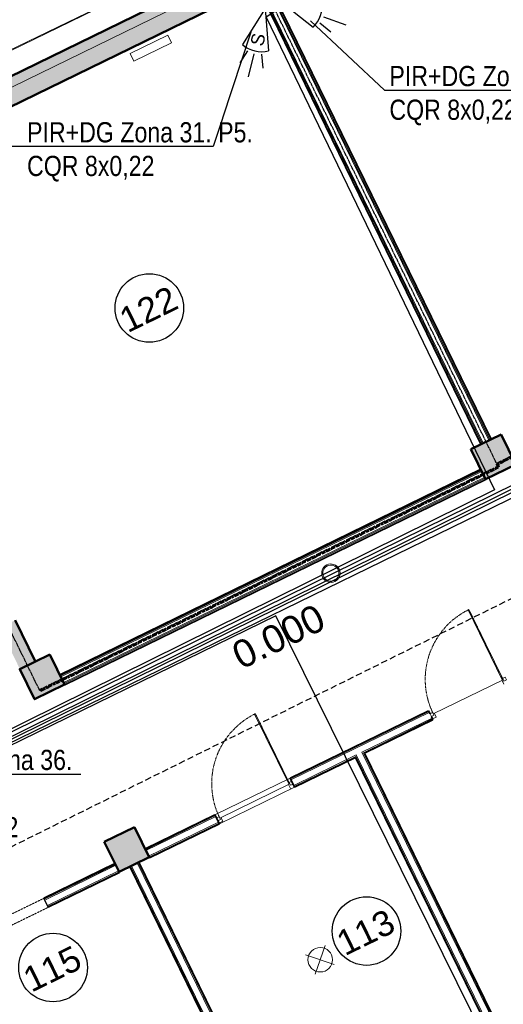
# Model space of a CAD drawing. Header units: millimetres. Extents: x -1662057 to -197461, y -941126 to 63888.
# Tile 110 of 209: x -1614894 to -1609114, y -345670 to -333891. Entities that reach past the tile are written whole.
import ezdxf
from ezdxf import colors
from ezdxf.entities.mleader import LeaderData, LeaderLine
from ezdxf.math import Vec2, Vec3

# ---------------------------------------------------------------- set-up
doc = ezdxf.new("R2010")
doc.units = ezdxf.units.MM
for name, pattern in [('( DASHED )', [0.75, 0.5, -0.25]), ('CENTER', [50.8, 31.75, -6.35, 6.35, -6.35]), ('HIDDEN', [9.525, 6.35, -3.175]), ('Overhead', [3.96875, 2.38125, -1.5875])]:
    doc.linetypes.add(name, pattern=pattern)
for name, color, linetype, lineweight in [('A-ANNO-NOTE', 131, 'CONTINUOUS', 5), ('A-AREA-IDEN', 252, 'CONTINUOUS', 25), ('A-DETL', 90, 'CONTINUOUS', 5), ('A-DETL-GENF', 92, 'CONTINUOUS', 5), ('A-DETL-MEDM', 33, 'CONTINUOUS', 25), ('A-Door', 252, 'CONTINUOUS', 0), ('A-FLOR', 192, 'CONTINUOUS', 5), ('A-MASS', 70, 'CONTINUOUS', 5), ('A-Wall', 252, 'CONTINUOUS', 0), ('A-WALL-PATT', 111, 'CONTINUOUS', 50), ('G-ANNO-DIMS', 111, 'CONTINUOUS', 9), ('I-WALL', 2, 'CONTINUOUS', 18), ('M-EQPM', 50, 'CONTINUOUS', 5), ('M-HVAC-CDFF', 50, 'CONTINUOUS', 5), ('S-Cols', 52, 'CONTINUOUS', 0), ('VS_AS', 5, 'CONTINUOUS', 25)]:
    doc.layers.add(name, color=color, linetype=linetype, lineweight=lineweight)
doc.layers.add('Apsardze', color=5, linetype='CONTINUOUS')
doc.layers.add('VS AS', color=7, linetype='CONTINUOUS')
doc.styles.add('Arial_3', font='arial.ttf', dxfattribs={"height": 300})
doc.styles.add('Arial_4', font='arial.ttf', dxfattribs={"height": 330})
doc.styles.add('MKM_Arial narrow', font='ARIALN.TTF')
doc.styles.add('ROMANS', font='arial.ttf', dxfattribs={"width": 0.8, "oblique": 15})

# ---------------------------------------------------------------- blocks, each defined once
blk = doc.blocks.new('PBL_BIOR_stiklotas_GEZE_02 - BIOR 1000 x 2100mm BIOR 1000 x 2100mm labratorija 1-4011941-Pirmā stāva plāns uz atzīmes 0_000 M1-150')
at = {"layer": 'A-Door'}
for p, q in [((455, 5), (455, 935)), ((465, 935), (455, 935)), ((465, 5), (465, 935)), ((-465, 18), (-500, 18)), ((-465, -18), (-465, 18)), ((465, 5), (455, 5)), ((500, 18), (465, 18)), ((465, 18), (465, -18)), ((-500, -18), (-465, -18)), ((465, -18), (500, -18))]:
    blk.add_line(p, q, dxfattribs=at)
at = {"layer": 'A-Door', "color": 250, "linetype": 'CENTER', "lineweight": 5}
blk.add_line((465, 5), (465, 935), dxfattribs=at)
blk.add_arc((465, 5), 930, 90, 180, dxfattribs=at)
blk = doc.blocks.new('PBL_BIOR_stiklotas_GEZE_02 - BIOR 1000 x 2100mm BIOR 1000 x 2100mm labratorija 2-4011961-Pirmā stāva plāns uz atzīmes 0_000 M1-150')
at = {"layer": 'A-Door'}
for p, q in [((455, 5), (455, 935)), ((465, 935), (455, 935)), ((465, 5), (465, 935)), ((-465, 18), (-500, 18)), ((-500, 18), (-500, -18)), ((-465, -18), (-465, 18)), ((465, 5), (455, 5)), ((500, 18), (465, 18)), ((465, 18), (465, -18)), ((500, -18), (500, 18)), ((-500, -18), (-465, -18)), ((465, -18), (500, -18))]:
    blk.add_line(p, q, dxfattribs=at)
at = {"layer": 'A-Door', "color": 250, "linetype": 'CENTER', "lineweight": 5}
blk.add_line((465, 5), (465, 935), dxfattribs=at)
blk.add_arc((465, 5), 930, 90, 180, dxfattribs=at)
blk = doc.blocks.new('Door-Opening - 1300x2100-3537063-Pirmā stāva plāns uz atzīmes 0_000 M1-150')
at = {"layer": 'A-DETL-GENF', "linetype": 'Overhead'}
for p, q in [((642, 60), (-658, 60)), ((-658, -60), (642, -60))]:
    blk.add_line(p, q, dxfattribs=at)
at = {"layer": 'A-DETL-MEDM'}
for p, q in [((-658, 60), (-658, -60)), ((642, -60), (642, 60))]:
    blk.add_line(p, q, dxfattribs=at)
blk = doc.blocks.new('788507_788512_ventil compact cv22 h_ 500mm - wysokość 500mm-2149061-Pirmā stāva plāns uz atzīmes 0_000 M1-150')
at = {"layer": 'M-EQPM', "color": 252}
for p, q in [((0, 0), (500, 0)), ((0, 0), (0, -102)), ((500, -102), (0, -102)), ((500, 0), (500, -102))]:
    blk.add_line(p, q, dxfattribs=at)
blk = doc.blocks.new('Swegon_AB_LOCKZONE_Bb_ALSd-_RO_RFA_2018_LevelBased - LOCKZONE Bb 100-RO_ALSd 80-100-2486362-Pirmā stāva plāns uz atzīmes 0_000 M1-150')
at = {"layer": 'M-HVAC-CDFF', "color": 252}
for radius, start, end in [(110, 360, 180), (110, 180, 360), (96, 360, 180), (96, 180, 360)]:
    blk.add_arc((0, 0), radius, start, end, dxfattribs=at)
blk = doc.blocks.new('Swegon_AB_LOCKZONE_Bb_ALSd-_RO_RFA_2018_LevelBased - LOCKZONE Bb 100-RO_ALSd 80-100-2486403-Pirmā stāva plāns uz atzīmes 0_000 M1-150')
at = {"layer": 'M-HVAC-CDFF', "color": 252}
for radius, start, end in [(110, 360, 180), (110, 180, 360), (96, 360, 180), (96, 180, 360)]:
    blk.add_arc((0, 0), radius, start, end, dxfattribs=at)
blk = doc.blocks.new('PBL_telpnu_numeracija_0001 - PBL telpas NUMERĀCIJA-1342367-Pirmā stāva plāns uz atzīmes 0_000 M1-150')
at = {"layer": 'A-AREA-IDEN'}
blk.add_circle((0.034, 0.024), 2.733, dxfattribs=at)
blk = doc.blocks.new('pir')
at = {"layer": 'Apsardze'}
for p, q in [((-512, 81), (-665, 133)), ((0, 0), (-457, 153)), ((-530, 1), (-797, 1)), ((0, 0), (-457, -152)), ((-512, -84), (-662, -135))]:
    blk.add_line(p, q, dxfattribs=at)
blk.add_arc((-151, 1), 342, 153.6522, 206.5245, dxfattribs=at)
blk = doc.blocks.new('_None')

msp = doc.modelspace()

# ---------------------------------------------------------------- hatches: boundary and pattern name
at = {"layer": 'A-Wall', "true_color": 0x636466}
msp.add_hatch(color=251, dxfattribs=at).paths.add_polyline_path([(-1612178.97499, -333552.34615), (-1612181.16884, -333547.85315), (-1617204.33924, -336000.57799), (-1617202.14539, -336005.07099), (-1612258.02606, -333590.94538)], flags=0)
h = msp.add_hatch(color=251, dxfattribs=at)
h.paths.add_polyline_path([(-1614709.75538, -341565.29509), (-1614948.88508, -341075.55844), (-1614953.37808, -341077.75229), (-1614714.24837, -341567.48894)], flags=0)
h.paths.add_polyline_path([(-1615431.53218, -340087.09915), (-1617294.11124, -336272.54488), (-1617298.60424, -336274.73873), (-1615436.02518, -340089.293)], flags=0)
at = {"layer": 'A-WALL-PATT', "true_color": 0x636466}
h = msp.add_hatch(color=251, dxfattribs=at)
h.paths.add_polyline_path([(-1590927.4101, -322947.45186), (-1590980.06251, -322839.61994), (-1593738.6007, -324186.56511), (-1593685.94828, -324294.39703), (-1591527.15416, -323240.29622)], flags=0)
h.paths.add_polyline_path([(-1595528.09764, -325193.88583), (-1595580.75005, -325086.0539), (-1601758.53985, -328102.55887), (-1601705.88744, -328210.3908), (-1601485.73059, -328102.89212), (-1601487.92444, -328098.39913), (-1601119.49871, -327918.50339), (-1601117.30486, -327922.99638), (-1596094.13446, -325470.27154), (-1596096.32831, -325465.77855), (-1595727.90257, -325285.88281), (-1595725.70872, -325290.3758), (-1595528.21194, -325193.93845)], flags=0)
h.paths.add_polyline_path([(-1608040.87767, -331303.65395), (-1608093.53008, -331195.82203), (-1623055.34458, -338501.41016), (-1623004.88602, -338604.74909), (-1622640.95328, -338427.0472), (-1622638.75943, -338431.5402), (-1617660.519, -336000.75386), (-1617662.71285, -335996.26087), (-1617294.28711, -335816.36513), (-1617292.09326, -335820.85812), (-1612268.92286, -333368.13328), (-1612271.11671, -333363.64029), (-1611902.69098, -333183.74455), (-1611900.49713, -333188.23754), (-1609060.58323, -331801.55806)], flags=0)
msp.add_hatch(color=251, dxfattribs=at).paths.add_polyline_path([(-1612181.16884, -333547.85315), (-1612268.92286, -333368.13328), (-1617292.09326, -335820.85812), (-1617204.33924, -336000.57799), (-1612260.22301, -333586.4539)], flags=0)
h = msp.add_hatch(color=251, dxfattribs=at)
h.paths.add_polyline_path([(-1614714.24837, -341567.48894), (-1614953.37808, -341077.75229), (-1615133.09795, -341165.50631), (-1614893.96824, -341655.24296)], flags=0)
h.paths.add_polyline_path([(-1615436.02518, -340089.293), (-1617298.60424, -336274.73873), (-1617478.32411, -336362.49275), (-1615615.74505, -340177.04702)], flags=0)
at = {"layer": 'S-Cols', "true_color": 0x636466}
for points in [[(-1608965.23048, -339211.04708), (-1609140.73852, -338851.60734), (-1609500.17826, -339027.11537), (-1609324.67022, -339386.55512)], [(-1614356.82661, -341843.66766), (-1614532.33465, -341484.22792), (-1614891.77439, -341659.73595), (-1614716.26635, -342019.1757)], [(-1613347.65539, -343910.44618), (-1613523.16343, -343551.00643), (-1613882.60317, -343726.51447), (-1613707.09513, -344085.95421)]]:
    msp.add_hatch(color=251, dxfattribs=at).paths.add_polyline_path(points, flags=0)

# ---------------------------------------------------------------- linework, layer by layer
at = {"layer": 'A-ANNO-NOTE', "color": 251, "lineweight": 9, "true_color": 0x636466}
for p, q in [((-1611243.72427, -344967.9404), (-1611360.98552, -345308.98355)), ((-1611135.93135, -345194.32134), (-1611478.51768, -345076.52949))]:
    msp.add_line(p, q, dxfattribs=at)
msp.add_circle((-1611301.93603, -345137.24376), 146.38569, dxfattribs=at)
at = {"layer": 'A-DETL', "color": 252, "linetype": 'HIDDEN', "lineweight": 25, "true_color": 0x939598}
for p, q in [((-1609188.82736, -339208.94116), (-1614651.51506, -328021.37918)), ((-1614653.82955, -341919.13623), (-1620111.03263, -330742.80674))]:
    msp.add_line(p, q, dxfattribs=at)
at = {"layer": 'A-DETL', "color": 251, "linetype": 'HIDDEN', "lineweight": 70, "true_color": 0x636466}
for p, q in [((-1603797.23122, -336576.32058), (-1609188.82736, -339208.94116)), ((-1609188.82736, -339208.94116), (-1609172.37348, -339242.63864)), ((-1609172.37348, -339242.63864), (-1614653.82955, -341919.13623))]:
    msp.add_line(p, q, dxfattribs=at)
at = {"layer": 'A-FLOR', "color": 251, "true_color": 0x636466}
for p, q in [((-1608958.54363, -339213.34622), (-1609322.46646, -339391.04327)), ((-1614714.24837, -341567.48894), (-1614712.29569, -341571.48802)), ((-1614712.29569, -341571.48802), (-1614532.57582, -341483.734)), ((-1614718.5655, -342025.86254), (-1614898.46124, -341657.43681)), ((-1614891.75462, -341659.72628), (-1614893.94852, -341655.23331)), ((-1609950.41451, -342195.99167), (-1609114.7171, -341787.93548)), ((-1609106.25759, -341839.447), (-1609128.19609, -341794.51704)), ((-1614354.62285, -341848.15582), (-1614718.5655, -342025.86254)), ((-1614714.04868, -342023.65706), (-1614716.24259, -342019.16407)), ((-1609914.99701, -342234.34009), (-1609959.92698, -342256.27859)), ((-1609936.93551, -342189.41012), (-1609914.99701, -342234.34009)), ((-1612502.43668, -343442.09875), (-1611666.73927, -343034.04256)), ((-1611653.89206, -343094.54007), (-1611680.21827, -343040.62411)), ((-1612488.95769, -343435.5172), (-1612467.01918, -343480.44716)), ((-1612467.01918, -343480.44716), (-1612511.94915, -343502.38567)), ((-1613572.41053, -344031.31854), (-1613702.70743, -344094.94021))]:
    msp.add_line(p, q, dxfattribs=at)
at = {"layer": 'A-MASS', "color": 251, "lineweight": 18, "true_color": 0x636466}
for p, q in [((-1606459.68674, -330079.79562), (-1623524.97968, -338412.47489)), ((-1606455.29904, -330088.78161), (-1623520.59198, -338421.46089))]:
    msp.add_line(p, q, dxfattribs=at)
at = {"layer": 'A-Wall', "color": 251, "lineweight": 50, "true_color": 0x636466}
for p, q in [((-1623164.51387, -338553.60275), (-1606341.83533, -330339.38777)), ((-1617202.14539, -336005.07099), (-1612178.97499, -333552.34615)), ((-1614709.75538, -341565.29509), (-1614948.88508, -341075.55844))]:
    msp.add_line(p, q, dxfattribs=at)
at = {"layer": 'A-Wall', "color": 251, "lineweight": 5, "true_color": 0x636466}
for p, q in [((-1606341.39656, -330340.28637), (-1623164.0751, -338554.50135)), ((-1612268.92286, -333368.13328), (-1617292.09326, -335820.85812)), ((-1612181.16884, -333547.85315), (-1617204.33924, -336000.57799)), ((-1611965.36442, -333665.04829), (-1609376.62085, -338966.78449)), ((-1611954.13192, -333659.56366), (-1609365.38835, -338961.29986)), ((-1611942.89943, -333654.07903), (-1609354.15586, -338955.81523)), ((-1611875.50448, -333621.17128), (-1609286.76091, -338922.90748)), ((-1611864.27199, -333615.68665), (-1609275.52842, -338917.42285)), ((-1611853.0395, -333610.20202), (-1609264.29593, -338911.93822)), ((-1609379.50657, -339274.22536), (-1614411.66296, -341731.3379)), ((-1609374.02195, -339285.45785), (-1614406.17834, -341742.57039)), ((-1609368.53732, -339296.69034), (-1614400.69371, -341753.80288)), ((-1609335.62956, -339364.08529), (-1614367.78596, -341821.19783)), ((-1609330.14494, -339375.31779), (-1614362.30133, -341832.43033)), ((-1609324.66031, -339386.55028), (-1614356.8167, -341843.66282)), ((-1614953.37808, -341077.75229), (-1614714.24837, -341567.48894)), ((-1614898.46124, -341657.43681), (-1614709.75538, -341565.29509)), ((-1611657.2268, -342973.75564), (-1610003.80399, -342166.41866)), ((-1611651.74218, -342984.98813), (-1609998.31936, -342177.65115)), ((-1610803.36434, -342654.20353), (-1609965.4116, -342245.0461)), ((-1610786.64723, -342659.9514), (-1609959.92698, -342256.27859)), ((-1608123.57598, -348142.3991), (-1610803.36434, -342654.20353)), ((-1611618.83442, -343052.38308), (-1610870.7593, -342687.11129)), ((-1611613.34979, -343063.61557), (-1610876.50716, -342703.82841)), ((-1608202.20342, -348180.79148), (-1610876.50716, -342703.82841)), ((-1608190.97093, -348175.30686), (-1610870.7593, -342687.11129)), ((-1608112.34349, -348136.91447), (-1610786.64723, -342659.9514)), ((-1613391.5324, -343820.58624), (-1612555.82616, -343412.52573)), ((-1613386.04777, -343831.81873), (-1612550.34153, -343423.75823)), ((-1613353.14002, -343899.21368), (-1612517.43377, -343491.15318)), ((-1613347.65539, -343910.44618), (-1612511.94915, -343502.38567)), ((-1614600.91941, -344411.10843), (-1613750.97214, -343996.09428)), ((-1614595.43478, -344422.34092), (-1613745.48752, -344007.32677)), ((-1613567.80921, -344017.95104), (-1612500.50397, -346203.78778)), ((-1613556.57672, -344012.46642), (-1612483.78685, -346209.53565)), ((-1613489.18176, -343979.55866), (-1610902.63507, -349276.79567)), ((-1613477.94927, -343974.07403), (-1610891.40258, -349271.31104)), ((-1614562.52703, -344489.73587), (-1613712.57976, -344074.72172)), ((-1614557.0424, -344500.96836), (-1613707.09513, -344085.95421))]:
    msp.add_line(p, q, dxfattribs=at)
at = {"layer": 'I-WALL', "color": 251, "lineweight": 35, "true_color": 0x636466}
for p, q in [((-1611969.85741, -333667.24214), (-1609381.11384, -338968.97834)), ((-1609259.80293, -338909.74437), (-1611848.5465, -333608.00817)), ((-1609381.11384, -338968.97834), (-1609259.80293, -338909.74437)), ((-1614413.85682, -341726.8449), (-1609381.70042, -339269.73236)), ((-1609322.46646, -339391.04327), (-1609381.70042, -339269.73236)), ((-1609322.46646, -339391.04327), (-1614354.62285, -341848.15582)), ((-1614354.62285, -341848.15582), (-1614413.85682, -341726.8449)), ((-1610008.19169, -342157.43267), (-1611661.6145, -342964.76964)), ((-1610008.19169, -342157.43267), (-1609989.76334, -342195.17384)), ((-1609955.53928, -342265.26459), (-1610773.27353, -342664.54969)), ((-1609973.96762, -342227.52342), (-1609955.53928, -342265.26459)), ((-1611608.96209, -343072.60157), (-1610881.10545, -342717.2021)), ((-1608211.18942, -348185.17919), (-1610881.10545, -342717.2021)), ((-1608103.35749, -348132.52677), (-1610773.27353, -342664.54969)), ((-1611661.6145, -342964.76964), (-1611608.96209, -343072.60157)), ((-1613395.9201, -343811.60025), (-1612560.21386, -343403.53974)), ((-1612560.21386, -343403.53974), (-1612507.56145, -343511.37166)), ((-1613343.26769, -343919.43217), (-1612507.56145, -343511.37166)), ((-1613395.9201, -343811.60025), (-1613343.26769, -343919.43217)), ((-1613755.35984, -343987.10829), (-1614605.30711, -344402.12243)), ((-1613702.70743, -344094.94021), (-1613755.35984, -343987.10829)), ((-1613468.96328, -343969.68633), (-1613576.7952, -344022.33874)), ((-1613576.7952, -344022.33874), (-1612519.36229, -346187.957)), ((-1610882.41658, -349266.92334), (-1613468.96328, -343969.68633)), ((-1614552.6547, -344509.95435), (-1613702.70743, -344094.94021))]:
    msp.add_line(p, q, dxfattribs=at)
at = {"layer": 'I-WALL', "color": 251, "lineweight": 5, "true_color": 0x636466}
for p, q in [((-1612560.21386, -343403.53974), (-1611661.6145, -342964.76964)), ((-1611608.96209, -343072.60157), (-1612507.56145, -343511.37166))]:
    msp.add_line(p, q, dxfattribs=at)
at = {"layer": 'S-Cols', "color": 251, "lineweight": 50, "true_color": 0x636466}
for p, q in [((-1609140.73852, -338851.60734), (-1609500.17826, -339027.11537)), ((-1608965.23048, -339211.04708), (-1609140.73852, -338851.60734)), ((-1609500.17826, -339027.11537), (-1609324.67022, -339386.55512)), ((-1609324.67022, -339386.55512), (-1608965.23048, -339211.04708)), ((-1614532.33465, -341484.22792), (-1614891.77439, -341659.73595)), ((-1614356.82661, -341843.66766), (-1614532.33465, -341484.22792)), ((-1614891.77439, -341659.73595), (-1614716.26635, -342019.1757)), ((-1614716.26635, -342019.1757), (-1614356.82661, -341843.66766)), ((-1613523.16343, -343551.00643), (-1613882.60317, -343726.51447)), ((-1613347.65539, -343910.44618), (-1613523.16343, -343551.00643)), ((-1613882.60317, -343726.51447), (-1613707.09513, -344085.95421)), ((-1613707.09513, -344085.95421), (-1613347.65539, -343910.44618))]:
    msp.add_line(p, q, dxfattribs=at)
at = {"layer": 'VS_AS', "color": 5}
msp.add_line((-1592603.83675, -331406.12353), (-1618001.85743, -343951.91074), dxfattribs=at)
for points in [[(-1603718.31746, -329563.52726), (-1603964.56533, -329703.26919), (-1601056.61873, -335540.63751), (-1617432.8688, -343615.79581)], [(-1618041.58506, -343950.51999), (-1618018.25632, -343989.2383), (-1595448.19797, -332852.2744), (-1592090.44566, -339850.41301), (-1591990.83562, -339786.41099), (-1592225.65717, -339964.17584)], [(-1611715.21027, -333711.28113), (-1611949.55571, -333861.64833), (-1609217.50045, -339514.49279), (-1617444.98282, -343587.59153)], [(-1618078.45612, -343968.37714), (-1618055.39187, -344028.97184), (-1606393.8759, -338336.63027), (-1602935.45556, -345457.44637), (-1602739.09206, -345343.51665)], [(-1608110.8927, -347991.07534), (-1608335.18721, -348108.50973), (-1611833.22938, -341024.33972), (-1618078.66772, -344075.96507), (-1618118.60695, -343989.76678)]]:
    msp.add_lwpolyline(points, dxfattribs=at)

# ---------------------------------------------------------------- block references
at = {"layer": 'A-AREA-IDEN', "color": 251, "true_color": 0x636466, "xscale": 149.9999999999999, "yscale": 149.9999999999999, "zscale": 149.9999999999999, "rotation": 26.06501624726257}
for p in [(-1613347.83113, -337346.28909), (-1610751.75408, -344799.62407), (-1614498.14048, -345236.06701)]:
    msp.add_blockref('PBL_telpnu_numeracija_0001 - PBL telpas NUMERĀCIJA-1342367-Pirmā stāva plāns uz atzīmes 0_000 M1-150', p, dxfattribs=at)
at = {"layer": 'A-Door', "color": 251, "true_color": 0x636466}
for name, p, rotation in [('PBL_BIOR_stiklotas_GEZE_02 - BIOR 1000 x 2100mm BIOR 1000 x 2100mm labratorija 2-4011961-Pirmā stāva plāns uz atzīmes 0_000 M1-150', (-1609532.5658, -341991.96358), 26.02543476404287), ('PBL_BIOR_stiklotas_GEZE_02 - BIOR 1000 x 2100mm BIOR 1000 x 2100mm labratorija 1-4011941-Pirmā stāva plāns uz atzīmes 0_000 M1-150', (-1612084.58798, -343238.07065), 26.02543476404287), ('Door-Opening - 1300x2100-3537063-Pirmā stāva plāns uz atzīmes 0_000 M1-150', (-1615170.42881, -344744.83189), 206.0254347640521)]:
    msp.add_blockref(name, p, dxfattribs=dict(at, rotation=rotation))
at = {"layer": 'M-EQPM', "color": 251, "true_color": 0x636466, "rotation": 26.02731377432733}
msp.add_blockref('788507_788512_ventil compact cv22 h_ 500mm - wysokość 500mm-2149061-Pirmā stāva plāns uz atzīmes 0_000 M1-150', (-1613573.05469, -334294.26185), dxfattribs=at)
at = {"layer": 'M-HVAC-CDFF', "color": 251, "true_color": 0x636466, "rotation": 116.0255127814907}
for name, p in [('Swegon_AB_LOCKZONE_Bb_ALSd-_RO_RFA_2018_LevelBased - LOCKZONE Bb 100-RO_ALSd 80-100-2486362-Pirmā stāva plāns uz atzīmes 0_000 M1-150', (-1612562.76599, -335292.15989)), ('Swegon_AB_LOCKZONE_Bb_ALSd-_RO_RFA_2018_LevelBased - LOCKZONE Bb 100-RO_ALSd 80-100-2486362-Pirmā stāva plāns uz atzīmes 0_000 M1-150', (-1612771.01739, -335393.84569)), ('Swegon_AB_LOCKZONE_Bb_ALSd-_RO_RFA_2018_LevelBased - LOCKZONE Bb 100-RO_ALSd 80-100-2486403-Pirmā stāva plāns uz atzīmes 0_000 M1-150', (-1611174.63541, -340512.43045))]:
    msp.add_blockref(name, p, dxfattribs=at)
at = {"layer": 'VS AS', "xscale": 1.0546875, "yscale": 1.0546875, "zscale": 1.0546875}
for p, rotation in [((-1611786.66161, -333664.60066), 160.168882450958), ((-1611958.91114, -333759.02951), 76.11794946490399)]:
    msp.add_blockref('pir', p, dxfattribs=dict(at, rotation=rotation))

# ---------------------------------------------------------------- texts
at = {"layer": 'A-AREA-IDEN', "color": 251, "lineweight": 9, "true_color": 0x636466, "char_height": 300, "width": 865.8225, "attachment_point": 1, "rotation": 26.065016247, "style": 'Arial_3'}
for s, insert in [('122', (-1613735.42356, -337373.47985)), ('113', (-1611139.3465, -344826.81483)), ('115', (-1614885.7329, -345263.25777))]:
    msp.add_mtext(s, dxfattribs=dict(at, insert=insert))
at = {"layer": 'G-ANNO-DIMS', "color": 251, "true_color": 0x636466, "insert": (-1612392.0684, -341373.79515), "char_height": 330, "width": 1381.7001473, "attachment_point": 1, "rotation": 26.065016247, "line_spacing_factor": 0.941778, "style": 'Arial_4'}
msp.add_mtext('0.000', dxfattribs=at)
at = {"layer": 'VS AS', "color": 5, "style": 'ROMANS'}
msp.add_text('S', height=158.20312, rotation=76.117949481, dxfattribs=at).set_placement((-1611987.83635, -334219.35664, 875.19667))

# ---------------------------------------------------------------- next in the draw order: leaders
at = {"layer": 'VS_AS', "color": 7}
ml = msp.add_multileader_mtext('Standard', dxfattribs=at)
ml.set_content('{\\C5;PIR+DG Zona 32. P6.\\fArial Narrow|b0|i0|c186|p34;\\P}CQR 8x0,22', color=7, style='MKM_Arial narrow')
ml.set_leader_properties(color=256, linetype='ByLayer', lineweight=-1)
ml.set_arrow_properties(name='NONE')
ml.build(insert=Vec2(0, 0))
ml.multileader.update_dxf_attribs({"has_dogleg": 0, "text_left_attachment_type": 6, "text_right_attachment_type": 6, "dogleg_length": 0.36, "arrow_head_size": 90.58202})
ctx = ml.context
ctx.base_point, ctx.char_height, ctx.arrow_head_size, ctx.landing_gap_size, ctx.plane_origin = Vec3(-1610535.66593, -334734.33312), 241.552043, 90.58202, 60.38801, Vec3(-1605595.18254, -349448.35389)
ctx.left_attachment, ctx.right_attachment, ctx.attachment_type = 6, 6, 1
notes = []
notes.append((ctx, [(0, (1, 1, 0), (-1610536.02593, -334734.33312), (1, 0), 0.36, [(0, [(-1611417.64974, -333902.7309)], 0, [])])]))
ctx.mtext.insert, ctx.mtext.width, ctx.mtext.defined_height, ctx.mtext.flow_direction = Vec3(-1610475.27792, -334444.47066), 2555.3651324, 597.96664, 5
ctx.mtext.has_bg_fill, ctx.mtext.bg_color, ctx.mtext.bg_scale_factor, ctx.mtext.bg_transparency, ctx.mtext.use_window_bg_color = 1, -1073741824, 1.2, 0, 1
ml = msp.add_multileader_mtext('Standard', dxfattribs=at)
ml.set_content('{\\C5;PIR+DG Zona 31. P5.\\fArial Narrow|b0|i0|c186|p34;\\P}CQR 8x0,22', color=7, style='MKM_Arial narrow')
ml.set_leader_properties(color=256, linetype='ByLayer', lineweight=-1)
ml.set_arrow_properties(name='NONE')
ml.build(insert=Vec2(0, 0))
ml.multileader.update_dxf_attribs({"has_dogleg": 0, "text_left_attachment_type": 6, "text_right_attachment_type": 6, "dogleg_length": 0.36, "arrow_head_size": 90.58202})
ctx = ml.context
ctx.base_point, ctx.char_height, ctx.arrow_head_size, ctx.landing_gap_size, ctx.plane_origin = Vec3(-1614866.45438, -335406.92456), 241.552043, 90.58202, 60.38801, Vec3(-1609925.97098, -350120.94533)
ctx.left_attachment, ctx.right_attachment, ctx.attachment_type = 6, 6, 1
notes.append((ctx, [(1, (1, 1, 0), (-1612583.0486, -335406.92456), (-1, 0), 0.36, [(0, [(-1612129.67901, -334039.19067)], 0, [])])]))
ctx.mtext.insert, ctx.mtext.width, ctx.mtext.defined_height, ctx.mtext.flow_direction = Vec3(-1614806.06637, -335117.06211), 2555.3651324, 597.96664, 5
ctx.mtext.has_bg_fill, ctx.mtext.bg_color, ctx.mtext.bg_scale_factor, ctx.mtext.bg_transparency, ctx.mtext.use_window_bg_color = 1, -1073741824, 1.2, 0, 1
ml = msp.add_multileader_mtext('Standard', dxfattribs=at)
ml.set_content('{\\C5;PIR 360 Zona 3\\fArial Narrow|b0|i0|c186|p34;6\\fArial Narrow|b0|i0|c0|p34;. P3.\\fArial Narrow|b0|i0|c186|p34;\\P}CQR 8x0,22', color=7, style='MKM_Arial narrow')
ml.set_leader_properties(color=256, linetype='ByLayer', lineweight=-1)
ml.set_arrow_properties(name='NONE')
ml.build(insert=Vec2(0, 0))
ml.multileader.update_dxf_attribs({"has_dogleg": 0, "text_left_attachment_type": 6, "text_right_attachment_type": 6, "dogleg_length": 0.36, "arrow_head_size": 90.58202})
ctx = ml.context
ctx.base_point, ctx.char_height, ctx.arrow_head_size, ctx.landing_gap_size, ctx.plane_origin = Vec3(-1616493.22438, -342915.24356), 241.55204301, 90.58202, 60.38801, Vec3(-1611552.74098, -357629.26434)
ctx.left_attachment, ctx.right_attachment, ctx.attachment_type = 6, 6, 1
notes.append((ctx, [(0, (1, 1, 0), (-1616493.58438, -342915.24356), (1, 0), 0.36, [(0, [(-1616783.20822, -344210.61687)], 0, [])])]))
ctx.mtext.insert, ctx.mtext.width, ctx.mtext.defined_height, ctx.mtext.flow_direction = Vec3(-1616432.83637, -342625.38111), 2248.3884705, 597.96664, 5
ctx.mtext.has_bg_fill, ctx.mtext.bg_color, ctx.mtext.bg_scale_factor, ctx.mtext.bg_transparency, ctx.mtext.use_window_bg_color = 1, -1073741824, 1.2, 0, 1
for ctx, leaders in notes:
    for number, flags, end, landing, length, lines in leaders:
        leader = LeaderData()
        leader.index, (leader.has_last_leader_line, leader.has_dogleg_vector, leader.attachment_direction) = number, flags
        leader.last_leader_point, leader.dogleg_vector, leader.dogleg_length = Vec3(end), Vec3(landing), length
        for number, points, colour, breaks in lines:
            line = LeaderLine()
            line.index, line.vertices, line.color, line.breaks = number, Vec3.list(points), colors.encode_raw_color(colour), breaks
            leader.lines.append(line)
        ctx.leaders.append(leader)

# ---------------------------------------------------------------- next in the draw order: linework, layer by layer
at = {"layer": 'VS_AS', "color": 6, "linetype": '( DASHED )', "lineweight": 30, "ltscale": 150}
msp.add_lwpolyline([(-1618196.10494, -344012.85312), (-1617621.45605, -345089.81719), (-1588249.93116, -330499.49774), (-1588249.93116, -314579.5161), (-1581445.39644, -314579.5161), (-1581445.39644, -303362.38974), (-1574084.14581, -303362.38974), (-1574084.14581, -303211.02121)], dxfattribs=at)

doc.saveas('drawing.dxf')
